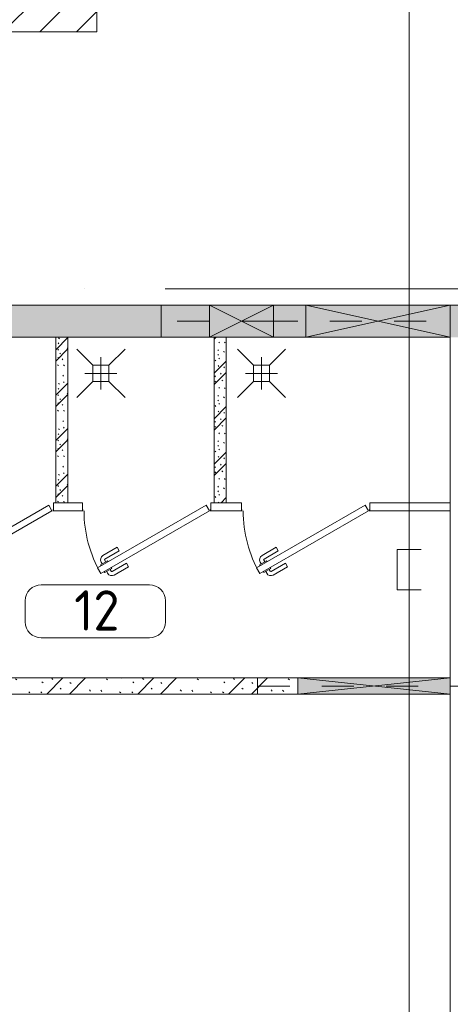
# Model space of a CAD drawing. Header units: millimetres. Extents: x -32229 to 169101, y -13689 to 125138.
# Tile 225 of 256: x 101475 to 104155, y 23700 to 29825. Entities that reach past the tile are written whole.
import ezdxf

# ---------------------------------------------------------------- set-up
doc = ezdxf.new("R2010")
doc.units = ezdxf.units.MM
doc.linetypes.add('3_ Штрих_ 1 х 1 мм', pattern=[400, 200, -200])
doc.linetypes.add('ADSK_Линия сетки', pattern=[5000, 4000, -500, 0, -500])
for name, color, linetype, lineweight in [('A-AREA-____-IDEN', 7, 'Continuous', 9), ('A-DOOR-____-MCUT', 7, 'Continuous', 9), ('A-DOOR-____-OTLN', 7, 'Continuous', 18), ('A-DOOR-FRAM-MCUT', 7, 'Continuous', 9), ('A-GLAZ-____-MCUT', 7, 'Continuous', 9), ('A-GLAZ-____-OTLN', 7, 'Continuous', 18), ('A-WALL-____-MCUT', 7, 'Continuous', 40), ('A-WALL-____-PATT', 7, 'Continuous', 40), ('I-WALL-____-MCUT', 7, 'Continuous', 40), ('P-SANR-FIXT-OTLN', 7, 'Continuous', 18), ('S-BEAM-____-OTLN', 7, 'Continuous', 18), ('S-GRID-____-OTLN', 7, 'Continuous', 9)]:
    doc.layers.add(name, color=color, linetype=linetype, lineweight=lineweight)
doc.layers.add('A-DETL-____-OTLN', color=7, linetype='Continuous', lineweight=9, true_color=0x00a600)
doc.styles.add('GOST Common_5', font='GOST_Common.ttf', dxfattribs={"height": 250})
pattern_1 = [(135, (300.56, 377.28), (-565.6854, 6e-14), [10, -790]), (135, (349.8, 474.73), (-565.6854, 6e-14), [10, -790]), (135, (423.93, 473.06), (-565.6854, 6e-14), [10, -790]), (135, (229.92, 447.9), (-565.6854, 6e-14), [10, -790]), (135, (155.08, 447.9), (-565.6854, 6e-14), [10, -790]), (135, (114.9, 369.03), (-565.6854, 6e-14), [10, -790]), (135, (132.43, 285.8), (-565.6854, 6e-14), [10, -790]), (135, (214.66, 322), (-565.6854, 6e-14), [10, -790]), (135, (198.16, 261.88), (-565.6854, 6e-14), [10, -790]), (135, (45.2, 272.9), (-565.6854, 6e-14), [10, -790]), (135, (42.32, 336.16), (-565.6854, 6e-14), [10, -790]), (135, (92.26, 192.24), (-565.6854, 6e-14), [10, -790]), (135, (7.07, 149.2), (-565.6854, 6e-14), [10, -790]), (135, (80.6, 95.1), (-565.6854, 6e-14), [10, -790]), (135, (79.53, 36.94), (-565.6854, 6e-14), [10, -790]), (135, (153.87, 74.56), (-565.6854, 6e-14), [10, -790]), (135, (228.35, 124.8), (-565.6854, 6e-14), [10, -790]), (135, (279.75, 180.4), (-565.6854, 6e-14), [10, -790]), (135, (282.9, 31.63), (-565.6854, 6e-14), [10, -790]), (135, (377.38, 53.45), (-565.6854, 6e-14), [10, -790]), (135, (352.28, 102.7), (-565.6854, 6e-14), [10, -790]), (135, (354.05, 0), (-565.6854, 6e-14), [10, -790]), (135, (553.23, 16.45), (-565.6854, 6e-14), [10, -790]), (135, (542.38, 63.45), (-565.6854, 6e-14), [10, -790]), (135, (536.58, 239.3), (-565.6854, 6e-14), [10, -790]), (135, (475.85, 203.9), (-565.6854, 6e-14), [10, -790]), (135, (475.85, 316.54), (-565.6854, 6e-14), [10, -790]), (135, (520.8, 408.7), (-565.6854, 6e-14), [10, -790]), (135, (551.1, 470.8), (-565.6854, 6e-14), [10, -790]), (135, (235.25, 537.93), (-565.6854, 6e-14), [10, -790]), (135, (407.25, 547.65), (-565.6854, 6e-14), [10, -790]), (135, (94.5, 558.6), (-565.6854, 6e-14), [10, -790]), (135, (46.4, 532.3), (-565.6854, 6e-14), [10, -790]), (135, (85.56, 465.04), (-565.6854, 6e-14), [10, -790]), (135, (355.53, 181.14), (-565.6854, 6e-14), [10, -790]), (135, (362.23, 243.6), (-565.6854, 6e-14), [10, -790]), (135, (413.45, 344.1), (-565.6854, 6e-14), [10, -790]), (135, (286.3, 273.25), (-565.6854, 6e-14), [10, -790]), (135, (423.02, 263.72), (-565.6854, 6e-14), [10, -790]), (135, (162.94, 190.2), (-565.6854, 6e-14), [10, -790]), (135, (470.25, 120.93), (-565.6854, 6e-14), [10, -790]), (135, (484.48, 9.78), (-565.6854, 6e-14), [10, -790]), (45, (0, 212.13), (-565.6854, 0), []), (45, (212.13, 0), (-565.6854, 0), []), (45, (353.55, 0), (-565.6854, 0), []), (45, (0, 353.55), (-565.6854, 0), [])]
pattern_2 = [(135, (150.28, 188.64), (-282.8427, 3e-14), [6.706, -393.294]), (135, (174.9, 237.36), (-282.8427, 3e-14), [6.706, -393.294]), (135, (211.96, 236.53), (-282.8427, 3e-14), [6.706, -393.294]), (135, (114.96, 223.96), (-282.8427, 3e-14), [6.706, -393.294]), (135, (77.54, 223.96), (-282.8427, 3e-14), [6.706, -393.294]), (135, (57.44, 184.52), (-282.8427, 3e-14), [6.706, -393.294]), (135, (66.21, 142.9), (-282.8427, 3e-14), [6.706, -393.294]), (135, (107.33, 161), (-282.8427, 3e-14), [6.706, -393.294]), (135, (99.08, 130.94), (-282.8427, 3e-14), [6.706, -393.294]), (135, (22.6, 136.46), (-282.8427, 3e-14), [6.706, -393.294]), (135, (21.16, 168.08), (-282.8427, 3e-14), [6.706, -393.294]), (135, (46.13, 96.12), (-282.8427, 3e-14), [6.706, -393.294]), (135, (3.54, 74.6), (-282.8427, 3e-14), [6.706, -393.294]), (135, (40.3, 47.56), (-282.8427, 3e-14), [6.706, -393.294]), (135, (39.77, 18.47), (-282.8427, 3e-14), [6.706, -393.294]), (135, (76.94, 37.28), (-282.8427, 3e-14), [6.706, -393.294]), (135, (114.18, 62.4), (-282.8427, 3e-14), [6.706, -393.294]), (135, (139.87, 90.2), (-282.8427, 3e-14), [6.706, -393.294]), (135, (141.44, 15.82), (-282.8427, 3e-14), [6.706, -393.294]), (135, (188.69, 26.73), (-282.8427, 3e-14), [6.706, -393.294]), (135, (176.14, 51.36), (-282.8427, 3e-14), [6.706, -393.294]), (135, (177.03, 0), (-282.8427, 3e-14), [6.706, -393.294]), (135, (276.61, 8.22), (-282.8427, 3e-14), [6.706, -393.294]), (135, (271.19, 31.72), (-282.8427, 3e-14), [6.706, -393.294]), (135, (268.29, 119.65), (-282.8427, 3e-14), [6.706, -393.294]), (135, (237.92, 101.95), (-282.8427, 3e-14), [6.706, -393.294]), (135, (237.92, 158.27), (-282.8427, 3e-14), [6.706, -393.294]), (135, (260.4, 204.35), (-282.8427, 3e-14), [6.706, -393.294]), (135, (275.54, 235.4), (-282.8427, 3e-14), [6.706, -393.294]), (135, (117.62, 268.96), (-282.8427, 3e-14), [6.706, -393.294]), (135, (203.62, 273.83), (-282.8427, 3e-14), [6.706, -393.294]), (135, (47.24, 279.3), (-282.8427, 3e-14), [6.706, -393.294]), (135, (23.2, 266.16), (-282.8427, 3e-14), [6.706, -393.294]), (135, (42.78, 232.52), (-282.8427, 3e-14), [6.706, -393.294]), (135, (177.76, 90.57), (-282.8427, 3e-14), [6.706, -393.294]), (135, (181.12, 121.8), (-282.8427, 3e-14), [6.706, -393.294]), (135, (206.73, 172.06), (-282.8427, 3e-14), [6.706, -393.294]), (135, (143.14, 136.62), (-282.8427, 3e-14), [6.706, -393.294]), (135, (211.51, 131.86), (-282.8427, 3e-14), [6.706, -393.294]), (135, (81.47, 95.1), (-282.8427, 3e-14), [6.706, -393.294]), (135, (235.13, 60.46), (-282.8427, 3e-14), [6.706, -393.294]), (135, (242.24, 4.89), (-282.8427, 3e-14), [6.706, -393.294]), (45, (0, 106.07), (-282.8427, 0), []), (45, (106.07, 0), (-282.8427, 0), []), (45, (176.78, 0), (-282.8427, 0), []), (45, (0, 176.78), (-282.8427, 0), [])]

# ---------------------------------------------------------------- blocks, each defined once
blk = doc.blocks.new('АР_Дверь однопольная - 800х2100h_650__душевые-6019181--01 ЭМ')
at = {"layer": 'A-DOOR-____-MCUT', "color": 253, "lineweight": 13, "true_color": 0xaaaaaa}
for p, q in [((285.5, 415), (-390, 25)), ((-370, -9.6), (305.5, 380.4)), ((305.5, 380.4), (285.5, 415)), ((-390, 25), (-370, -9.6))]:
    blk.add_line(p, q, dxfattribs=at)
at = {"layer": 'A-DOOR-____-OTLN', "color": 253, "lineweight": 5, "true_color": 0xaaaaaa}
for p, q in [((113.3, 373.3), (202.1, 424.6)), ((125.8, 351.7), (113.3, 373.3)), ((125.8, 351.7), (214.6, 402.9)), ((259.8, 409.4), (216.5, 384.4)), ((216.5, 384.4), (220.5, 377.5)), ((227.4, 390.7), (221.4, 401.1)), ((249, 403.2), (243, 413.6)), ((263.8, 402.5), (259.8, 409.4)), ((283.8, 367.9), (287.8, 360.9)), ((170.8, 273.7), (259.6, 325)), ((244.5, 335.9), (240.5, 342.9)), ((287.8, 360.9), (244.5, 335.9)), ((255.4, 342.2), (261.4, 331.8)), ((277, 354.7), (283, 344.3)), ((170.8, 273.7), (183.3, 252.1)), ((183.3, 252.1), (272.1, 303.3))]:
    blk.add_line(p, q, dxfattribs=at)
for centre, radius, start, end in [((217, 398.6), 30, 30, 120), ((217, 398.6), 4.99, 30, 120), ((-390, 25), 780, 360, 30), ((257.1, 329.3), 4.99, 300, 30), ((257.1, 329.3), 30, 300, 30)]:
    blk.add_arc(centre, radius, start, end, dxfattribs=at)
at = {"layer": 'A-DOOR-FRAM-MCUT', "color": 253, "lineweight": 13, "true_color": 0xaaaaaa}
for p, q in [((-395, 25), (-400, 25)), ((-395, 20), (-400, 20)), ((395, 25), (400, 25)), ((395, 20), (400, 20))]:
    blk.add_line(p, q, dxfattribs=at)
blk = doc.blocks.new('АР_Отверстие прямоугольное - ОВВ-7380401--01 ЭМ')
at = {"layer": 'A-GLAZ-____-OTLN', "lineweight": 13, "true_color": 0xf0f0f0}
blk.add_hatch(color=7, dxfattribs=at).paths.add_polyline_path([(600, -50), (600, 50), (-350, 50), (-350, -50)])
at = {"layer": 'A-GLAZ-____-MCUT', "color": 253, "lineweight": 13, "true_color": 0xaaaaaa}
for p, q in [((-350, 50), (-350, -50)), ((600, 50), (600, -50))]:
    blk.add_line(p, q, dxfattribs=at)
at = {"layer": 'A-GLAZ-____-OTLN', "color": 253, "lineweight": 5, "true_color": 0xaaaaaa}
for p, q in [((600, 50), (-350, -50)), ((-350, 50), (600, -50))]:
    blk.add_line(p, q, dxfattribs=at)
at = {"layer": 'A-GLAZ-____-OTLN', "color": 253, "lineweight": 13, "true_color": 0xaaaaaa}
for p, q in [((600, 50), (-350, 50)), ((-350, 50), (-350, -50)), ((600, -50), (600, 50)), ((-350, -50), (600, -50))]:
    blk.add_line(p, q, dxfattribs=at)
blk = doc.blocks.new('АР_Отверстие прямоугольное - ОВВ-4855140--01 ЭМ')
at = {"layer": 'A-GLAZ-____-OTLN', "lineweight": 13, "true_color": 0xf0f0f0}
blk.add_hatch(color=7, dxfattribs=at).paths.add_polyline_path([(-325, 100), (-325, -100), (575, -100), (575, 100)])
at = {"layer": 'A-GLAZ-____-MCUT', "color": 253, "lineweight": 13, "true_color": 0xaaaaaa}
for p, q in [((-325, 100), (-325, -100)), ((575, 100), (575, -100))]:
    blk.add_line(p, q, dxfattribs=at)
at = {"layer": 'A-GLAZ-____-OTLN', "color": 253, "lineweight": 5, "true_color": 0xaaaaaa}
for p, q in [((575, 100), (-325, -100)), ((-325, 100), (575, -100))]:
    blk.add_line(p, q, dxfattribs=at)
at = {"layer": 'A-GLAZ-____-OTLN', "color": 253, "lineweight": 13, "true_color": 0xaaaaaa}
for p, q in [((575, 100), (-325, 100)), ((-325, 100), (-325, -100)), ((575, -100), (575, 100)), ((-325, -100), (575, -100))]:
    blk.add_line(p, q, dxfattribs=at)
blk = doc.blocks.new('АР_Перемычка - 100_Уx1_75x5__250-250-6683637--01 ЭМ')
at = {"layer": 'S-BEAM-____-OTLN', "color": 9, "linetype": '3_ Штрих_ 1 х 1 мм', "lineweight": 15, "true_color": 0xc4c4c4}
for p, q in [((-725, 50), (-725, -50)), ((725, 50), (725, -50)), ((-725, 0), (725, 0))]:
    blk.add_line(p, q, dxfattribs=at)
blk = doc.blocks.new('АР_Трап - 100-100-V67--01 ЭМ')
at = {"layer": 'P-SANR-FIXT-OTLN', "color": 253, "lineweight": 13, "true_color": 0xaaaaaa}
for p, q in [((-50, 50), (-150, 150)), ((50, 50), (150, 150)), ((0, -100), (0, 100)), ((-100, 0), (100, 0)), ((-50, -50), (-50, 50)), ((50, 50), (-50, 50)), ((50, -50), (50, 50)), ((-50, -50), (-150, -150)), ((-50, -50), (50, -50)), ((50, -50), (150, -150))]:
    blk.add_line(p, q, dxfattribs=at)
blk = doc.blocks.new('АР_Отверстие прямоугольное - ОВВ-4854861--01 ЭМ')
at = {"layer": 'A-GLAZ-____-OTLN', "lineweight": 13, "true_color": 0xf0f0f0}
blk.add_hatch(color=7, dxfattribs=at).paths.add_polyline_path([(325, -100), (325, 100), (-75, 100), (-75, -100)])
at = {"layer": 'A-GLAZ-____-MCUT', "color": 253, "lineweight": 13, "true_color": 0xaaaaaa}
for p, q in [((-75, 100), (-75, -100)), ((325, 100), (325, -100))]:
    blk.add_line(p, q, dxfattribs=at)
at = {"layer": 'A-GLAZ-____-OTLN', "color": 253, "lineweight": 5, "true_color": 0xaaaaaa}
for p, q in [((325, 100), (-75, -100)), ((-75, 100), (325, -100))]:
    blk.add_line(p, q, dxfattribs=at)
at = {"layer": 'A-GLAZ-____-OTLN', "color": 253, "lineweight": 13, "true_color": 0xaaaaaa}
for p, q in [((325, 100), (-75, 100)), ((-75, 100), (-75, -100)), ((325, -100), (325, 100)), ((-75, -100), (325, -100))]:
    blk.add_line(p, q, dxfattribs=at)
blk = doc.blocks.new('АР_Перемычка - 200_Уx2_75x5__900-250-7346748--01 ЭМ')
at = {"layer": 'S-BEAM-____-OTLN', "color": 9, "linetype": '3_ Штрих_ 1 х 1 мм', "lineweight": 15, "true_color": 0xc4c4c4}
for p, q in [((-700, 100), (-700, -100)), ((1350, 100), (1350, -100)), ((-700, 0), (650, 0)), ((650, 0), (1050, 0)), ((1050, 0), (1350, 0))]:
    blk.add_line(p, q, dxfattribs=at)
blk = doc.blocks.new('Наметкина 10_РД_АР_П_отсоединено_rvt-1--01 ЭМ')
at = {"layer": 'A-WALL-____-PATT', "lineweight": 5, "true_color": 0xaaaaaa}
h = blk.add_hatch(dxfattribs=at)
h.set_pattern_fill('FP_1', color=253, style=0, pattern_type=2)
h.set_pattern_definition([(45, (0, 0), (-228.0985, 228.0985), []), (45, (228.1, 0), (-228.0985, 228.0985), [403.225, -80.645, 6.706, -73.939])])
h.paths.add_polyline_path([(98005.3, 29750), (98185.3, 29750), (98185.3, 30150), (98005.3, 30150)])
h.paths.add_polyline_path([(99555.3, 29750), (101955.3, 29750), (101955.3, 30150), (99285.3, 30150), (99285.3, 29750)])
h = blk.add_hatch(dxfattribs=at)
h.set_pattern_fill('FP_6', color=253, style=0, pattern_type=2)
h.set_pattern_definition(pattern_1)
h.paths.add_polyline_path([(104355.3, 27850), (104655.3, 27850), (104655.3, 28050), (104155.3, 28050), (104155.3, 27850)])
h.paths.add_polyline_path([(105055.3, 27850), (107505.3, 27850), (107505.3, 28050), (105055.3, 28050), (105055.3, 27884.2)])
h.paths.add_polyline_path([(109805.3, 27850), (109805.3, 28050), (109555.3, 28050), (109555.3, 27850)])
h.paths.add_polyline_path([(101190.3, 27850), (102655.3, 27850), (102655.3, 28050), (101190.3, 28050), (101190.3, 27986.3)])
h.paths.add_polyline_path([(103255.3, 27850), (103255.3, 28050), (103055.3, 28050), (103055.3, 27850)])
h.paths.add_polyline_path([(108455.3, 27850), (108455.3, 28050), (107905.3, 28050), (107905.3, 27850), (108005.3, 27850)])
h.paths.add_polyline_path([(100290.3, 27850), (100290.3, 28050), (99805.3, 28050), (99805.3, 27850)])
h = blk.add_hatch(dxfattribs=at)
h.set_pattern_fill('FP_7', color=253, style=0, pattern_type=2)
h.set_pattern_definition(pattern_2)
h.paths.add_polyline_path([(101775.3, 26820), (101775.3, 27850), (101700.3, 27850), (101700.3, 26820)])
h = blk.add_hatch(dxfattribs=at)
h.set_pattern_fill('FP_7', color=253, style=0, pattern_type=2)
h.set_pattern_definition(pattern_2)
h.paths.add_polyline_path([(102760.3, 26820), (102760.3, 27850), (102685.3, 27850), (102685.3, 26820)])
h = blk.add_hatch(dxfattribs=at)
h.set_pattern_fill('FP_6', color=253, style=0, pattern_type=2)
h.set_pattern_definition(pattern_1)
h.paths.add_polyline_path([(101135.3, 25630), (103205.3, 25630), (103205.3, 25730), (101135.3, 25730), (101135.3, 25635.6)])
h.paths.add_polyline_path([(100005.3, 25630), (100050.5, 25631.9), (100049.1, 25730), (100005.3, 25730), (100005.3, 25650)])
at = {"layer": 'A-WALL-____-MCUT', "color": 253, "lineweight": 13, "true_color": 0xaaaaaa}
for p, q in [((101955.3, 29750), (101955.3, 30150)), ((99805.3, 29750), (101955.3, 29750))]:
    blk.add_line(p, q, dxfattribs=at)
at = {"layer": 'A-WALL-____-MCUT', "color": 253, "lineweight": 15, "true_color": 0xaaaaaa}
for p, q in [((101700.3, 26820), (101775.3, 26820)), ((102685.3, 26820), (102760.3, 26820))]:
    blk.add_line(p, q, dxfattribs=at)
at = {"layer": 'I-WALL-____-MCUT', "color": 253, "lineweight": 13, "true_color": 0xaaaaaa}
for p, q in [((102655.3, 28050), (101190.3, 28050)), ((103055.3, 28050), (102655.3, 28050)), ((103255.3, 28050), (103055.3, 28050)), ((104155.3, 28050), (103255.3, 28050)), ((104655.3, 28050), (104155.3, 28050)), ((101190.3, 27850), (102655.3, 27850)), ((101700.3, 27850), (101700.3, 26820)), ((101775.3, 27850), (101700.3, 27850)), ((101775.3, 26820), (101775.3, 27850)), ((102655.3, 27850), (103055.3, 27850)), ((102685.3, 27850), (102685.3, 26820)), ((102760.3, 27850), (102685.3, 27850)), ((102760.3, 26820), (102760.3, 27850)), ((103055.3, 27850), (103255.3, 27850)), ((103255.3, 27850), (104155.3, 27850)), ((104155.3, 27850), (104155.3, 25730)), ((101700.3, 26820), (101685.3, 26820)), ((101685.3, 26820), (101685.3, 26770)), ((101685.3, 26770), (101865.3, 26770)), ((101865.3, 26820), (101775.3, 26820)), ((101865.3, 26770), (101865.3, 26820)), ((102685.3, 26820), (102665.3, 26820)), ((102665.3, 26820), (102665.3, 26770)), ((102665.3, 26770), (102855.3, 26770)), ((102855.3, 26820), (102760.3, 26820)), ((102855.3, 26770), (102855.3, 26820)), ((104155.3, 26820), (103655.3, 26820)), ((103655.3, 26820), (103655.3, 26770)), ((103655.3, 26770), (104155.3, 26770)), ((104155.3, 26770), (104155.3, 26820)), ((103205.3, 25730), (101135.3, 25730)), ((104155.3, 25730), (103205.3, 25730)), ((104155.3, 25730), (104155.3, 25630)), ((104155.3, 25630), (104155.3, 25730)), ((101135.3, 25630), (103205.3, 25630)), ((103205.3, 25630), (104155.3, 25630)), ((104155.3, 25630), (104155.3, 18875))]:
    blk.add_line(p, q, dxfattribs=at)
at = {"layer": 'A-DOOR-____-OTLN', "color": 253, "lineweight": 13, "true_color": 0xaaaaaa, "rotation": 180}
for p in [(101285.3, 26795), (102265.3, 26795), (103255.3, 26795)]:
    blk.add_blockref('АР_Дверь однопольная - 800х2100h_650__душевые-6019181--01 ЭМ', p, dxfattribs=at)
at = {"layer": 'A-GLAZ-____-OTLN', "color": 253, "lineweight": 13, "true_color": 0xaaaaaa}
for name, p in [('АР_Отверстие прямоугольное - ОВВ-4854861--01 ЭМ', (102730.3, 27950)), ('АР_Отверстие прямоугольное - ОВВ-7380401--01 ЭМ', (103555.3, 25680))]:
    blk.add_blockref(name, p, dxfattribs=at)
at = {"layer": 'A-GLAZ-____-OTLN', "color": 253, "lineweight": 13, "true_color": 0xaaaaaa, "rotation": 180}
blk.add_blockref('АР_Отверстие прямоугольное - ОВВ-4855140--01 ЭМ', (103830.3, 27950), dxfattribs=at)
at = {"layer": 'P-SANR-FIXT-OTLN', "color": 253, "lineweight": 13, "true_color": 0xaaaaaa}
for p in [(101980.3, 27625), (102980.3, 27625)]:
    blk.add_blockref('АР_Трап - 100-100-V67--01 ЭМ', p, dxfattribs=at)
at = {"layer": 'S-BEAM-____-OTLN', "color": 253, "lineweight": 13, "true_color": 0xaaaaaa, "rotation": 180}
blk.add_blockref('АР_Перемычка - 200_Уx2_75x5__900-250-7346748--01 ЭМ', (103705.3, 27950), dxfattribs=at)
at = {"layer": 'S-BEAM-____-OTLN', "color": 253, "lineweight": 13, "true_color": 0xaaaaaa}
blk.add_blockref('АР_Перемычка - 100_Уx1_75x5__250-250-6683637--01 ЭМ', (103680.3, 25680), dxfattribs=at)
blk = doc.blocks.new('Марка помещения 2 - Марка помещения 2-1605974--01 ЭМ')
at = {"layer": 'A-AREA-____-IDEN', "color": 253, "true_color": 0xaaaaaa}
for p, q in [((-1.797, 0.841), (1.569, 0.841)), ((-2.297, -0.309), (-2.297, 0.341)), ((2.069, 0.341), (2.069, -0.309)), ((1.569, -0.809), (-1.797, -0.809))]:
    blk.add_line(p, q, dxfattribs=at)
for centre, start, end in [((-1.797, 0.341), 90, 180), ((1.569, 0.341), 0, 90), ((-1.797, -0.309), 180, 270), ((1.569, -0.309), 270, 360)]:
    blk.add_arc(centre, 0.5, start, end, dxfattribs=at)

msp = doc.modelspace()

# ---------------------------------------------------------------- linework, layer by layer
at = {"layer": 'A-DETL-____-OTLN', "color": 5, "true_color": 0x0000ff}
for p, q in [((103898.9, 32993.8), (103898.9, 12213.8)), ((103973.9, 26528.6), (103823.9, 26528.6)), ((103823.9, 26528.6), (103823.9, 26278.6)), ((103823.9, 26278.6), (103973.9, 26278.6))]:
    msp.add_line(p, q, dxfattribs=at)
at = {"layer": 'S-GRID-____-OTLN', "color": 253, "linetype": 'ADSK_Линия сетки', "true_color": 0xaaaaaa}
msp.add_line((131381.2, 28150), (-30593.4, 28150), dxfattribs=at)

# ---------------------------------------------------------------- block references
at = {"lineweight": 5}
msp.add_blockref('Наметкина 10_РД_АР_П_отсоединено_rvt-1--01 ЭМ', (0, 0), dxfattribs=at)
at = {"layer": 'A-AREA-____-IDEN', "color": 253, "true_color": 0xaaaaaa, "xscale": 199.9999999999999, "yscale": 199.9999999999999, "zscale": 199.9999999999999}
msp.add_blockref('Марка помещения 2 - Марка помещения 2-1605974--01 ЭМ', (101968.4, 26141.5), dxfattribs=at)

# ---------------------------------------------------------------- texts
at = {"layer": 'A-AREA-____-IDEN', "color": 253, "true_color": 0xaaaaaa, "insert": (101813.9, 26275.2), "char_height": 250, "width": 384.81, "attachment_point": 1, "style": 'GOST Common_5'}
msp.add_mtext('12', dxfattribs=at)

doc.saveas('drawing.dxf')
